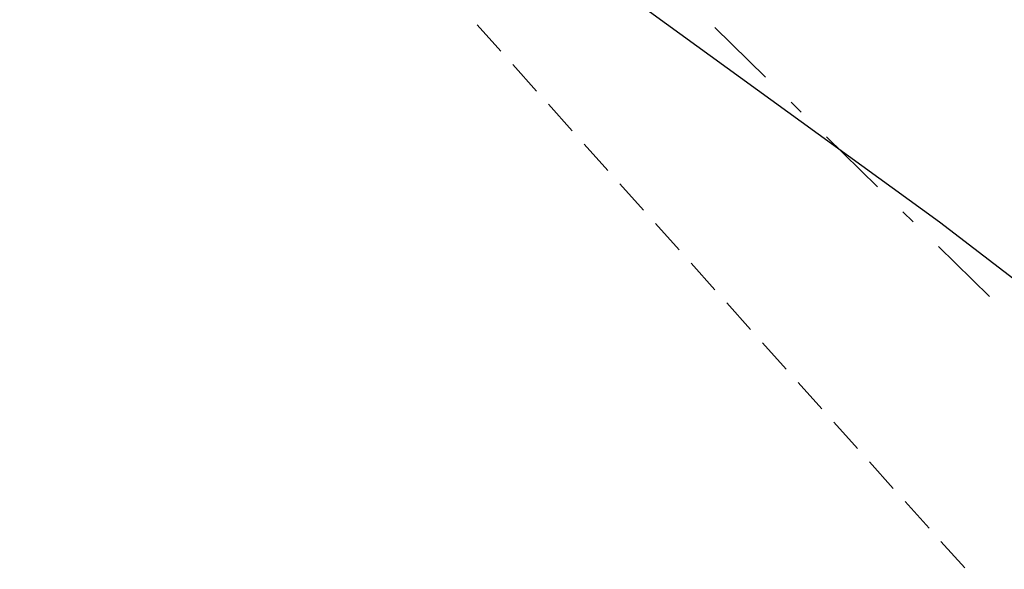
# Model space of a CAD drawing. Extents: x 573479 to 574989, y 161926 to 163436.
# Tile 92 of 256: x 573861 to 573868, y 162400 to 162404. Entities that reach past the tile are written whole.
import ezdxf

# ---------------------------------------------------------------- set-up
doc = ezdxf.new("R2010")
doc.units = 0
doc.linetypes.add('DASHDOT', pattern=[1, 0.5, -0.25, 0, -0.25])
doc.linetypes.add('HIDDEN', pattern=[0.375, 0.25, -0.125])
for name, color, linetype in [('11', 7, 'CONTINUOUS'), ('12', 7, 'CONTINUOUS'), ('50', 7, 'CONTINUOUS'), ('57', 7, 'CONTINUOUS')]:
    doc.layers.add(name, color=color, linetype=linetype)

msp = doc.modelspace()

# ---------------------------------------------------------------- linework, layer by layer
at = {"layer": '11', "color": 1, "linetype": 'CONTINUOUS', "extrusion": (-9.05128e-05, -1.53772e-05, 1)}
msp.add_lwpolyline([(573851.376103, 162424.330792), (573853.041103, 162422.689792), (573854.486103, 162421.025792), (573855.850103, 162419.387792), (573857.120103, 162417.662792), (573858.506103, 162415.984792), (573860.074103, 162414.298792), (573861.574103, 162412.728792), (573863.124103, 162411.311792), (573864.989103, 162409.513792), (573866.517103, 162408.135792), (573868.216103, 162406.757792), (573869.449103, 162405.771792), (573871.585103, 162404.461792), (573872.628103, 162403.794792)], dxfattribs=at)
at = {"layer": '12', "color": 30, "linetype": 'CONTINUOUS'}
msp.add_polyline3d([(573845.398, 162421.84, 692.012), (573847.407, 162420.622, 692.012), (573848.907, 162418.731, 692.012), (573850.074, 162416.549, 692.012), (573851.419, 162415.059, 692.012), (573853.03, 162413.646, 692.012), (573854.777, 162412.291, 692.012), (573856.389, 162411.008, 692.012), (573858.172, 162409.726, 692.013), (573859.777, 162408.413, 692.013), (573861.463, 162406.904, 692.013), (573863.43, 162405.403, 692.013), (573865.262, 162403.974, 692.013), (573867.297, 162402.497, 692.013), (573869.306, 162400.958, 692.013), (573871.443, 162399.467, 692.013), (573873.415, 162397.876, 692.013), (573875.295, 162396.319, 692.014), (573876.919, 162394.687, 692.014), (573878.296, 162393.169, 692.014), (573879.96, 162391.048, 692.014)], dxfattribs=at)
at = {"layer": '50', "color": 3, "linetype": 'HIDDEN'}
msp.add_line((573863.55, 162404.439, 695.323), (573870.836, 162396.324, 695.298), dxfattribs=at)
at = {"layer": '57', "color": 6, "linetype": 'DASHDOT'}
msp.add_line((573696.813, 162569.401, 697.382), (573896.998, 162373.209, 693.911), dxfattribs=at)

doc.saveas('drawing.dxf')
